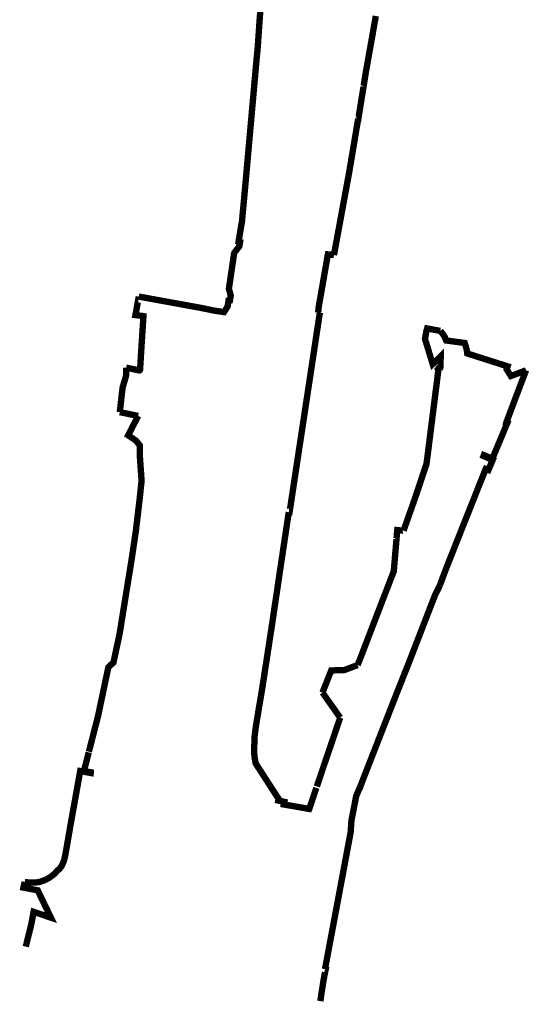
# Model space of a CAD drawing. Header units: metres. Extents: x 166223 to 168265, y 440780 to 445796.
# Tile 1 of 11: x 168010 to 168171, y 440780 to 441090. Entities that reach past the tile are written whole.
import ezdxf

# ---------------------------------------------------------------- set-up
doc = ezdxf.new("R2010")
doc.units = ezdxf.units.M
doc.header["$LTSCALE"] = 20
doc.layers.add('Beheergrens', color=10, linetype='Continuous')

msp = doc.modelspace()

# ---------------------------------------------------------------- linework, layer by layer
at = {"layer": 'Beheergrens', "const_width": 2}
for points in [[(168086.81, 441103.72), (168085.68, 441088.86), (168085.42, 441085.05), (168085.37, 441084.28), (168085.13, 441080.87), (168085, 441079.49), (168084.96, 441079.16), (168084.81, 441077.62), (168083.08, 441058.23), (168083.02, 441057.55), (168081.46, 441040.01), (168081.39, 441039.28), (168080.63, 441030.96), (168080.56, 441030.24), (168080.22, 441026.46), (168079.69, 441023.3), (168079.32, 441021.09)], [(168118.42, 441068.85), (168118.43, 441068.88), (168118.44, 441068.92), (168118.44, 441068.96), (168118.44, 441068.98), (168118.46, 441069.1), (168118.5, 441069.3), (168118.54, 441069.54), (168118.58, 441069.8), (168118.6, 441069.97), (168118.63, 441070.13), (168118.66, 441070.32), (168118.69, 441070.52), (168118.72, 441070.7), (168118.75, 441070.91), (168118.78, 441071.07), (168118.8, 441071.21), (168118.83, 441071.39), (168118.87, 441071.62), (168118.9, 441071.83), (168118.93, 441072.02), (168118.96, 441072.18), (168118.99, 441072.37), (168119.01, 441072.48), (168119.03, 441072.61), (168119.05, 441072.72), (168119.06, 441072.83), (168119.09, 441073.01), (168119.11, 441073.14), (168119.14, 441073.29), (168119.16, 441073.43), (168119.16, 441073.45), (168119.18, 441073.56), (168119.21, 441073.71), (168119.23, 441073.81), (168119.25, 441073.97), (168119.28, 441074.12), (168119.31, 441074.28), (168119.34, 441074.42), (168119.37, 441074.62), (168119.41, 441074.79), (168119.44, 441074.96), (168119.45, 441075.05), (168119.46, 441075.11), (168119.49, 441075.26), (168119.52, 441075.44), (168119.55, 441075.59), (168119.56, 441075.67), (168119.57, 441075.72), (168119.6, 441075.88), (168119.62, 441076.02), (168119.66, 441076.25), (168119.71, 441076.51), (168119.77, 441076.85), (168119.81, 441077.09), (168119.85, 441077.31), (168119.89, 441077.49), (168119.91, 441077.63), (168119.95, 441077.86), (168119.99, 441078.1), (168120.04, 441078.35), (168120.05, 441078.41), (168120.09, 441078.66), (168120.14, 441078.91), (168120.18, 441079.13), (168120.24, 441079.49), (168120.28, 441079.72), (168120.32, 441079.96), (168120.36, 441080.18), (168120.39, 441080.35), (168120.43, 441080.58), (168120.48, 441080.86), (168120.51, 441081.03), (168120.55, 441081.26), (168120.59, 441081.48), (168120.63, 441081.67), (168120.65, 441081.8), (168120.68, 441081.98), (168120.71, 441082.15), (168120.71, 441082.17), (168120.73, 441082.27), (168120.85, 441082.93), (168120.93, 441083.36), (168120.98, 441083.69), (168121.03, 441083.96), (168121.05, 441084.05), (168121.11, 441084.41), (168121.16, 441084.68), (168121.18, 441084.8), (168121.28, 441085.36), (168121.4, 441086.05), (168121.4, 441086.06), (168121.46, 441086.37), (168121.54, 441086.83), (168121.66, 441087.52), (168121.73, 441087.93), (168121.85, 441088.62), (168121.92, 441089.03), (168122.01, 441089.5), (168122.08, 441089.9), (168122.14, 441090.25), (168122.17, 441090.44), (168122.2, 441090.61), (168122.26, 441090.94)], [(168116.73, 441058.62), (168116.78, 441058.61), (168116.8, 441058.77), (168116.81, 441058.8), (168116.88, 441059.26), (168116.92, 441059.51), (168116.94, 441059.63), (168116.96, 441059.75), (168117.04, 441060.27), (168117.1, 441060.59), (168117.2, 441061.26), (168117.29, 441061.8), (168117.41, 441062.54), (168117.49, 441063.05), (168117.58, 441063.57), (168117.6, 441063.7), (168117.66, 441064.1), (168117.75, 441064.66), (168117.83, 441065.17), (168117.9, 441065.61), (168117.92, 441065.69), (168118, 441066.19), (168118.06, 441066.59), (168118.13, 441067.03), (168118.23, 441067.62), (168118.24, 441067.67), (168118.27, 441067.89), (168118.3, 441068.07), (168118.33, 441068.25), (168118.35, 441068.39), (168118.38, 441068.58), (168118.41, 441068.74), (168118.42, 441068.83), (168118.42, 441068.84), (168118.42, 441068.85), (168118.42, 441068.84), (168118.42, 441068.83), (168118.41, 441068.74), (168118.38, 441068.58), (168118.35, 441068.39), (168118.33, 441068.25), (168118.3, 441068.07), (168118.27, 441067.89), (168118.24, 441067.67), (168118.23, 441067.62), (168118.13, 441067.03), (168118.06, 441066.59), (168118, 441066.19), (168117.92, 441065.69), (168117.9, 441065.61), (168117.83, 441065.17), (168117.75, 441064.66), (168117.66, 441064.1), (168117.6, 441063.7), (168117.58, 441063.57), (168117.49, 441063.05), (168117.41, 441062.54), (168117.29, 441061.8), (168117.2, 441061.26), (168117.1, 441060.59), (168117.04, 441060.27), (168116.96, 441059.75), (168116.94, 441059.63), (168116.92, 441059.51), (168116.88, 441059.26), (168116.81, 441058.8), (168116.8, 441058.77), (168116.78, 441058.61), (168116.73, 441058.62)], [(168116.73, 441058.62), (168116.62, 441057.98), (168113.87, 441041.62), (168113.77, 441041.08), (168113.04, 441037.11), (168109.45, 441017.6), (168109.3, 441016.81), (168109.1, 441015.69)], [(168047.76, 441002.64), (168059.81, 441000.44), (168062.97, 440999.86), (168067.64, 440999.01), (168069.6, 440998.61), (168071.44, 440998.21), (168073.32, 440997.94), (168074.55, 440997.75), (168075.68, 440999.51), (168075.97, 441001.39), (168076.41, 441001.44), (168076.66, 441002.98), (168076.08, 441005.09), (168077.7, 441016.1), (168077.78, 441016.42), (168079.36, 441018.48), (168079.58, 441019.79), (168079.13, 441019.93), (168079.32, 441021.09)], [(168105.86, 441008.25), (168105.86, 441008.27), (168105.87, 441008.31), (168105.88, 441008.36), (168105.88, 441008.38), (168105.89, 441008.41), (168105.9, 441008.48), (168105.91, 441008.53), (168105.92, 441008.57), (168105.92, 441008.61), (168105.93, 441008.65), (168105.94, 441008.69), (168105.95, 441008.76), (168105.95, 441008.79), (168105.96, 441008.81), (168105.96, 441008.84), (168106.02, 441009.18), (168106.12, 441009.76), (168106.26, 441010.54), (168106.29, 441010.72), (168106.34, 441011.03), (168106.49, 441011.84), (168106.53, 441012.11), (168106.58, 441012.35), (168106.62, 441012.58), (168106.74, 441013.31), (168106.75, 441013.34), (168106.83, 441013.82), (168106.91, 441014.29), (168106.98, 441014.66), (168107.04, 441015.05), (168107.09, 441015.34), (168107.14, 441015.61), (168107.18, 441015.85), (168107.2, 441015.95), (168107.41, 441015.93), (168107.41, 441015.93)], [(168105.86, 441008.25), (168105.86, 441008.27), (168105.87, 441008.31), (168105.88, 441008.36), (168105.88, 441008.38), (168105.89, 441008.41), (168105.9, 441008.48), (168105.91, 441008.53), (168105.92, 441008.57), (168105.92, 441008.61), (168105.93, 441008.65), (168105.94, 441008.69), (168105.95, 441008.76), (168105.95, 441008.79), (168105.96, 441008.81), (168105.96, 441008.84), (168106.02, 441009.18), (168106.12, 441009.76), (168106.26, 441010.54), (168106.29, 441010.72), (168106.34, 441011.03), (168106.49, 441011.84), (168106.53, 441012.11), (168106.58, 441012.35), (168106.62, 441012.58), (168106.74, 441013.31), (168106.75, 441013.34), (168106.83, 441013.82), (168106.91, 441014.29), (168106.98, 441014.66), (168107.04, 441015.05), (168107.09, 441015.34), (168107.14, 441015.61), (168107.18, 441015.85), (168107.2, 441015.95), (168107.41, 441015.93), (168107.41, 441015.93)], [(168107.41, 441015.93), (168108.67, 441015.75), (168108.68, 441015.75), (168109.1, 441015.69)], [(168105.86, 441008.25), (168105.86, 441008.27), (168105.87, 441008.31), (168105.88, 441008.36), (168105.88, 441008.38), (168105.89, 441008.41), (168105.9, 441008.48), (168105.91, 441008.53), (168105.92, 441008.57), (168105.92, 441008.61), (168105.93, 441008.65), (168105.94, 441008.69), (168105.95, 441008.76), (168105.95, 441008.79), (168105.96, 441008.81), (168105.96, 441008.84), (168106.02, 441009.18), (168106.12, 441009.76), (168106.26, 441010.54), (168106.29, 441010.72), (168106.34, 441011.03), (168106.49, 441011.84), (168106.53, 441012.11), (168106.58, 441012.35), (168106.62, 441012.58), (168106.74, 441013.31), (168106.75, 441013.34), (168106.83, 441013.82)], [(168105.86, 441008.25), (168105.86, 441008.24), (168105.84, 441008.14), (168105.82, 441008), (168105.79, 441007.87), (168105.77, 441007.72), (168105.74, 441007.57), (168105.69, 441007.3), (168105.66, 441007.12), (168105.64, 441006.97), (168105.59, 441006.7), (168105.56, 441006.5), (168105.52, 441006.29), (168105.47, 441006), (168105.44, 441005.81), (168105.41, 441005.66), (168105.37, 441005.44), (168105.33, 441005.18), (168105.29, 441004.97), (168105.25, 441004.76), (168105.21, 441004.51), (168105.15, 441004.16), (168105.01, 441003.35), (168104.9, 441002.75), (168104.85, 441002.47), (168104.82, 441002.27), (168104.77, 441002), (168104.74, 441001.83), (168104.62, 441001.13), (168104.37, 440999.72), (168104.28, 440999.16), (168104.16, 440997.62), (168104.28, 440999.16), (168104.37, 440999.72), (168104.62, 441001.13), (168104.74, 441001.83), (168104.77, 441002), (168104.82, 441002.27), (168104.85, 441002.47), (168104.9, 441002.75), (168105.01, 441003.35), (168105.15, 441004.16), (168105.21, 441004.51), (168105.25, 441004.76), (168105.29, 441004.97), (168105.33, 441005.18), (168105.37, 441005.44), (168105.41, 441005.66), (168105.44, 441005.81), (168105.47, 441006), (168105.52, 441006.29), (168105.56, 441006.5), (168105.59, 441006.7), (168105.64, 441006.97), (168105.66, 441007.12), (168105.69, 441007.3), (168105.74, 441007.57), (168105.77, 441007.72), (168105.79, 441007.87), (168105.82, 441008), (168105.84, 441008.14), (168105.86, 441008.24), (168105.86, 441008.25)], [(168048.18, 440996.63), (168046.71, 440996.82), (168047.1, 440998.96), (168047.59, 441001.7), (168047.61, 441001.7)], [(168043.8, 440980.26), (168044.01, 440980.22), (168048, 440979.38), (168048.04, 440979.4), (168048.07, 440979.43), (168048.1, 440979.46), (168048.13, 440979.5), (168048.15, 440979.54), (168048.16, 440979.58), (168048.17, 440979.6), (168048.17, 440979.63), (168048.17, 440979.66), (168048.18, 440979.9), (168048.47, 440984.7), (168048.67, 440987.86), (168049.12, 440994.86), (168049.22, 440996.49), (168048.18, 440996.63)], [(168104.66, 440997.54), (168104.63, 440997.3), (168104.57, 440996.93), (168103.51, 440989.95), (168103.47, 440989.67), (168102.52, 440983.37), (168102.43, 440982.8), (168101.37, 440975.81), (168101.3, 440975.34), (168100.12, 440967.57), (168100.06, 440967.16), (168099.12, 440960.94), (168098.97, 440959.98), (168096.62, 440944.49), (168096.53, 440943.87), (168095.21, 440935.17), (168095.17, 440934.92), (168095.15, 440934.81), (168094.91, 440934.84)], [(168137.45, 440992.79), (168137.6, 440992.74), (168137.88, 440992.64), (168138.02, 440992.59), (168138.17, 440992.52), (168138.3, 440992.45), (168138.21, 440991.98), (168138.15, 440991.65), (168138.07, 440991.22), (168138, 440990.85), (168137.94, 440990.53), (168137.93, 440990.46), (168137.81, 440989.81), (168137.72, 440989.32), (168137.84, 440988.92), (168137.93, 440988.63), (168138.06, 440988.21), (168138.17, 440987.85), (168138.28, 440987.49), (168138.34, 440987.28), (168138.46, 440986.89), (168138.54, 440986.61), (168138.61, 440986.41), (168138.75, 440985.94), (168138.83, 440985.68), (168138.97, 440985.2), (168139.09, 440984.81), (168139.18, 440984.53), (168139.28, 440984.18), (168139.35, 440983.97), (168139.42, 440983.74), (168139.58, 440983.21), (168139.66, 440982.93), (168139.75, 440982.65), (168139.81, 440982.45), (168139.92, 440982.08), (168140.05, 440981.66), (168140.11, 440981.47), (168140.14, 440981.37), (168140.43, 440981.65), (168140.62, 440981.85), (168140.91, 440982.13), (168141.09, 440982.31), (168141.19, 440982.41), (168141.43, 440982.64), (168141.6, 440982.81), (168141.83, 440983.04), (168142.04, 440983.26), (168142.2, 440983.42), (168142.37, 440983.58), (168142.5, 440983.71), (168142.55, 440983.76), (168142.62, 440983.83), (168142.65, 440983.87), (168142.68, 440983.9), (168142.68, 440983.85), (168142.68, 440983.81), (168142.68, 440983.77), (168142.68, 440983.75), (168142.67, 440983.57), (168142.66, 440983.37), (168142.65, 440983.17), (168142.64, 440982.97), (168142.63, 440982.74), (168142.62, 440982.53), (168142.61, 440982.3), (168142.6, 440982.05), (168142.59, 440981.73), (168142.58, 440981.54), (168142.57, 440981.37), (168142.56, 440981.17), (168142.55, 440980.94), (168142.54, 440980.7), (168142.54, 440980.68), (168142.54, 440980.66), (168142.54, 440980.64), (168142.54, 440980.61), (168142.54, 440980.59), (168142.52, 440980.58), (168142.51, 440980.56), (168142.49, 440980.54), (168142.47, 440980.52), (168142.45, 440980.5), (168142.44, 440980.48), (168142.43, 440980.47), (168142.41, 440980.46), (168142.4, 440980.45), (168142.39, 440980.43), (168142.38, 440980.42), (168142.36, 440980.4), (168142.35, 440980.39), (168142.35, 440980.38), (168142.34, 440980.38), (168142.33, 440980.37), (168142.33, 440980.37), (168142.22, 440980.25), (168142.18, 440980.2), (168142.07, 440980.08), (168141.99, 440979.99), (168141.9, 440979.89)], [(168137.45, 440992.79), (168137.6, 440992.74), (168137.88, 440992.64), (168138.02, 440992.59), (168138.17, 440992.52), (168138.3, 440992.45), (168138.21, 440991.98), (168138.15, 440991.65), (168138.07, 440991.22), (168138, 440990.85), (168137.94, 440990.53), (168137.93, 440990.46), (168137.81, 440989.81), (168137.72, 440989.32), (168137.84, 440988.92), (168137.93, 440988.63), (168138.06, 440988.21), (168138.17, 440987.85), (168138.28, 440987.49), (168138.34, 440987.28), (168138.46, 440986.89), (168138.54, 440986.61), (168138.61, 440986.41), (168138.75, 440985.94), (168138.83, 440985.68), (168138.97, 440985.2), (168139.09, 440984.81), (168139.18, 440984.53), (168139.28, 440984.18), (168139.35, 440983.97), (168139.42, 440983.74), (168139.58, 440983.21), (168139.66, 440982.93), (168139.75, 440982.65), (168139.81, 440982.45), (168139.92, 440982.08), (168140.05, 440981.66), (168140.11, 440981.47), (168140.14, 440981.37), (168140.43, 440981.65), (168140.62, 440981.85), (168140.91, 440982.13), (168141.09, 440982.31), (168141.19, 440982.41), (168141.43, 440982.64), (168141.6, 440982.81), (168141.83, 440983.04), (168142.04, 440983.26), (168142.2, 440983.42), (168142.37, 440983.58), (168142.5, 440983.71), (168142.55, 440983.76), (168142.62, 440983.83), (168142.65, 440983.87), (168142.68, 440983.9), (168142.68, 440983.85), (168142.68, 440983.81), (168142.68, 440983.77), (168142.68, 440983.75), (168142.67, 440983.57), (168142.66, 440983.37), (168142.65, 440983.17), (168142.64, 440982.97), (168142.63, 440982.74), (168142.62, 440982.53), (168142.61, 440982.3), (168142.6, 440982.05), (168142.59, 440981.73), (168142.58, 440981.54), (168142.57, 440981.37), (168142.56, 440981.17), (168142.55, 440980.94), (168142.54, 440980.7), (168142.54, 440980.68), (168142.54, 440980.66), (168142.54, 440980.64), (168142.54, 440980.61), (168142.54, 440980.59), (168142.52, 440980.58), (168142.51, 440980.56), (168142.49, 440980.54), (168142.47, 440980.52), (168142.45, 440980.5), (168142.44, 440980.48), (168142.43, 440980.47), (168142.41, 440980.46), (168142.4, 440980.45), (168142.39, 440980.43), (168142.38, 440980.42), (168142.36, 440980.4), (168142.35, 440980.39), (168142.35, 440980.38), (168142.34, 440980.38), (168142.33, 440980.37), (168142.33, 440980.37), (168142.22, 440980.25), (168142.18, 440980.2), (168142.07, 440980.08), (168141.99, 440979.99), (168141.9, 440979.89)], [(168137.45, 440992.79), (168137.6, 440992.74), (168137.88, 440992.64), (168138.02, 440992.59), (168138.17, 440992.52), (168138.3, 440992.45), (168138.21, 440991.98), (168138.15, 440991.65), (168138.07, 440991.22), (168138, 440990.85), (168137.94, 440990.53), (168137.93, 440990.46), (168137.81, 440989.81), (168137.72, 440989.32), (168137.84, 440988.92), (168137.93, 440988.63), (168138.06, 440988.21), (168138.17, 440987.85), (168138.28, 440987.49), (168138.34, 440987.28), (168138.46, 440986.89), (168138.54, 440986.61), (168138.61, 440986.41), (168138.75, 440985.94), (168138.83, 440985.68), (168138.97, 440985.2), (168139.09, 440984.81), (168139.18, 440984.53), (168139.28, 440984.18), (168139.35, 440983.97), (168139.42, 440983.74), (168139.58, 440983.21), (168139.66, 440982.93), (168139.75, 440982.65), (168139.81, 440982.45), (168139.92, 440982.08), (168140.05, 440981.66), (168140.11, 440981.47), (168140.14, 440981.37), (168140.43, 440981.65), (168140.62, 440981.85), (168140.91, 440982.13), (168141.09, 440982.31), (168141.19, 440982.41), (168141.43, 440982.64), (168141.6, 440982.81), (168141.83, 440983.04), (168142.04, 440983.26), (168142.2, 440983.42), (168142.37, 440983.58), (168142.5, 440983.71), (168142.55, 440983.76), (168142.62, 440983.83), (168142.65, 440983.87), (168142.68, 440983.9), (168142.68, 440983.85), (168142.68, 440983.81), (168142.68, 440983.77), (168142.68, 440983.75), (168142.67, 440983.57), (168142.66, 440983.37), (168142.65, 440983.17), (168142.64, 440982.97), (168142.63, 440982.74), (168142.62, 440982.53), (168142.61, 440982.3), (168142.6, 440982.05), (168142.59, 440981.73), (168142.58, 440981.54), (168142.57, 440981.37), (168142.56, 440981.17), (168142.55, 440980.94), (168142.54, 440980.7), (168142.54, 440980.68), (168142.54, 440980.66), (168142.54, 440980.64), (168142.54, 440980.61), (168142.54, 440980.59), (168142.52, 440980.58), (168142.51, 440980.56), (168142.49, 440980.54), (168142.47, 440980.52), (168142.45, 440980.5), (168142.44, 440980.48), (168142.43, 440980.47), (168142.41, 440980.46), (168142.4, 440980.45), (168142.39, 440980.43), (168142.38, 440980.42), (168142.36, 440980.4), (168142.35, 440980.39), (168142.35, 440980.38), (168142.34, 440980.38), (168142.33, 440980.37), (168142.33, 440980.37), (168142.22, 440980.25), (168142.18, 440980.2), (168142.07, 440980.08), (168141.99, 440979.99), (168141.9, 440979.89)], [(168169.5, 440979.43), (168164.72, 440977.64), (168163.39, 440979.74), (168163.69, 440980.68), (168157.68, 440982.6), (168155.13, 440983.41), (168151.01, 440984.73), (168150.89, 440985.66), (168150.62, 440986.74), (168150.19, 440988.04), (168148.75, 440988.23), (168148.58, 440988.25), (168144.38, 440988.82), (168143.93, 440989.92), (168143.77, 440990.22), (168143.58, 440990.51), (168142.97, 440991.31), (168142.53, 440991.83)], [(168043.8, 440980.26), (168043.8, 440980.04), (168043.8, 440979.83), (168043.81, 440979.33), (168043.81, 440979.09), (168043.81, 440978.85), (168043.81, 440978.58), (168043.81, 440978.53), (168043.82, 440977.93), (168043.62, 440977.24), (168043.45, 440976.67), (168043.3, 440976.16), (168043.29, 440976.1), (168043.08, 440975.39), (168042.85, 440974.61), (168042.67, 440973.99), (168042.61, 440973.46), (168042.53, 440972.79), (168042.48, 440972.37), (168042.42, 440971.83), (168042.35, 440971.18), (168042.26, 440970.45), (168042.22, 440970.12), (168042.22, 440970.12), (168042.19, 440969.86), (168042.14, 440969.43), (168042.06, 440968.74), (168042, 440968.16), (168041.95, 440967.73), (168041.9, 440967.32), (168041.78, 440966.27)], [(168141.9, 440979.89), (168141.88, 440979.87), (168141.86, 440979.84), (168141.83, 440979.81), (168141.81, 440979.79), (168141.83, 440979.75), (168141.85, 440979.7), (168141.88, 440979.64), (168141.9, 440979.61), (168141.92, 440979.58), (168141.93, 440979.56), (168141.93, 440979.55), (168141.93, 440979.52), (168141.92, 440979.47), (168141.91, 440979.43), (168141.91, 440979.41), (168141.91, 440979.38), (168141.9, 440979.35), (168141.9, 440979.3), (168141.89, 440979.21), (168141.88, 440979.16), (168141.88, 440979.13), (168141.87, 440979.1), (168141.87, 440979.05), (168141.86, 440979.03), (168141.86, 440979), (168141.86, 440978.97), (168141.85, 440978.95), (168141.85, 440978.93), (168141.85, 440978.89), (168141.84, 440978.85), (168141.83, 440978.8), (168141.83, 440978.74), (168141.82, 440978.71), (168141.82, 440978.68), (168141.82, 440978.65), (168141.81, 440978.62), (168141.81, 440978.61), (168141.81, 440978.57), (168141.8, 440978.53), (168141.8, 440978.49), (168141.79, 440978.46), (168141.79, 440978.43), (168141.78, 440978.38), (168141.78, 440978.34), (168141.77, 440978.29), (168141.77, 440978.26), (168141.77, 440978.25), (168141.76, 440978.2), (168141.75, 440978.16), (168141.75, 440978.12), (168141.74, 440978.08), (168141.74, 440978.07), (168141.74, 440978.03), (168141.73, 440978), (168141.73, 440977.96), (168141.73, 440977.93), (168141.72, 440977.9), (168141.71, 440977.85), (168141.71, 440977.82), (168141.71, 440977.78), (168141.7, 440977.74), (168141.7, 440977.71), (168141.7, 440977.7), (168141.69, 440977.67), (168141.69, 440977.62), (168141.68, 440977.58), (168141.68, 440977.56), (168141.68, 440977.53), (168141.56, 440976.65), (168141.52, 440976.33), (168141.49, 440976.06), (168141.45, 440975.74), (168141.38, 440975.17), (168141.33, 440974.8), (168141.3, 440974.52), (168141.25, 440974.15), (168141.22, 440973.9), (168141.21, 440973.84), (168141.12, 440973.11), (168141.07, 440972.76), (168141.03, 440972.42), (168141, 440972.17), (168140.98, 440972.01), (168140.8, 440970.58), (168140.74, 440970.1), (168140.74, 440970.07), (168140.71, 440969.83), (168140.65, 440969.39), (168140.61, 440969.11), (168140.55, 440968.64), (168140.53, 440968.41), (168140.51, 440968.28), (168140.47, 440967.94), (168140.43, 440967.64), (168140.39, 440967.33), (168140.35, 440966.99), (168140.31, 440966.68), (168140.27, 440966.34), (168140.24, 440966.16), (168140.19, 440965.76), (168140.15, 440965.45), (168140.11, 440965.11), (168140.07, 440964.78), (168140.03, 440964.48), (168139.99, 440964.18), (168139.92, 440963.57), (168139.89, 440963.35), (168139.84, 440962.96), (168139.79, 440962.57), (168139.74, 440962.16), (168139.71, 440961.94), (168139.67, 440961.63), (168139.64, 440961.4), (168139.6, 440961.06), (168139.59, 440961.02), (168139.56, 440960.77), (168139.53, 440960.52), (168139.5, 440960.26), (168139.48, 440960.09), (168139.37, 440959.27), (168139.33, 440958.91), (168139.29, 440958.63), (168139.24, 440958.2), (168139.2, 440957.89), (168139.15, 440957.5), (168139.1, 440957.07), (168139.06, 440956.77), (168139.02, 440956.45), (168138.98, 440956.12), (168138.94, 440955.83), (168138.92, 440955.7), (168138.88, 440955.36), (168138.83, 440954.93), (168138.78, 440954.53), (168138.73, 440954.14), (168138.7, 440953.9), (168138.65, 440953.51), (168138.62, 440953.27), (168138.58, 440952.96), (168138.54, 440952.65), (168138.51, 440952.4), (168138.47, 440952.1), (168138.43, 440951.74), (168138.4, 440951.57), (168138.35, 440951.16), (168138.31, 440950.82), (168138.28, 440950.57), (168138.24, 440950.29), (168138.21, 440950.03), (168138.1, 440949.7), (168138.02, 440949.46), (168137.92, 440949.17), (168137.84, 440948.91), (168137.73, 440948.59), (168137.7, 440948.5), (168137.56, 440948.08), (168137.46, 440947.78), (168137.34, 440947.41), (168137.23, 440947.09), (168137.12, 440946.75), (168137.01, 440946.44), (168136.73, 440945.6), (168136.64, 440945.31), (168136.54, 440945.03), (168136.39, 440944.59), (168136.3, 440944.3), (168136.16, 440943.89), (168136.07, 440943.6), (168135.94, 440943.24), (168135.83, 440942.9), (168135.69, 440942.46), (168135.61, 440942.23), (168135.45, 440941.77), (168135.33, 440941.41), (168135.21, 440941.04), (168135.14, 440940.82), (168135.01, 440940.42), (168134.93, 440940.18), (168134.84, 440939.94), (168134.72, 440939.56), (168134.62, 440939.28), (168134.56, 440939.1), (168134.52, 440938.97), (168134.42, 440938.69), (168134.29, 440938.34), (168134.18, 440938.03), (168134.11, 440937.82), (168133.97, 440937.42), (168133.87, 440937.14), (168133.75, 440936.79), (168133.63, 440936.45), (168133.52, 440936.16), (168133.4, 440935.81), (168133.34, 440935.65), (168133.28, 440935.47), (168133.14, 440935.07), (168133.04, 440934.81), (168132.91, 440934.43), (168132.75, 440933.99), (168132.61, 440933.58), (168132.53, 440933.35), (168132.43, 440933.07), (168132.29, 440932.69), (168132.18, 440932.37), (168132.06, 440932.03), (168131.95, 440931.72), (168131.87, 440931.5), (168131.8, 440931.29), (168131.63, 440930.81), (168131.53, 440930.54), (168131.41, 440930.19), (168131.29, 440929.86), (168131.16, 440929.5), (168131.07, 440929.23), (168130.98, 440928.97)], [(168141.9, 440979.89), (168141.88, 440979.87), (168141.86, 440979.84), (168141.83, 440979.81), (168141.81, 440979.79), (168141.83, 440979.75), (168141.85, 440979.7), (168141.88, 440979.64), (168141.9, 440979.61), (168141.92, 440979.58), (168141.93, 440979.56), (168141.93, 440979.55), (168141.93, 440979.52), (168141.92, 440979.47), (168141.91, 440979.43), (168141.91, 440979.41), (168141.91, 440979.38), (168141.9, 440979.35), (168141.9, 440979.3), (168141.89, 440979.21), (168141.88, 440979.16), (168141.88, 440979.13), (168141.87, 440979.1), (168141.87, 440979.05), (168141.86, 440979.03), (168141.86, 440979), (168141.86, 440978.97), (168141.85, 440978.95), (168141.85, 440978.93), (168141.85, 440978.89), (168141.84, 440978.85), (168141.83, 440978.8), (168141.83, 440978.74), (168141.82, 440978.71), (168141.82, 440978.68), (168141.82, 440978.65), (168141.81, 440978.62), (168141.81, 440978.61), (168141.81, 440978.57), (168141.8, 440978.53), (168141.8, 440978.49), (168141.79, 440978.46), (168141.79, 440978.43), (168141.78, 440978.38), (168141.78, 440978.34), (168141.77, 440978.29), (168141.77, 440978.26), (168141.77, 440978.25), (168141.76, 440978.2), (168141.75, 440978.16), (168141.75, 440978.12), (168141.74, 440978.08), (168141.74, 440978.07), (168141.74, 440978.03), (168141.73, 440978), (168141.73, 440977.96), (168141.73, 440977.93), (168141.72, 440977.9), (168141.71, 440977.85), (168141.71, 440977.82), (168141.71, 440977.78), (168141.7, 440977.74), (168141.7, 440977.71), (168141.7, 440977.7), (168141.69, 440977.67), (168141.69, 440977.62), (168141.68, 440977.58), (168141.68, 440977.56), (168141.68, 440977.53), (168141.56, 440976.65), (168141.52, 440976.33), (168141.49, 440976.06), (168141.45, 440975.74), (168141.38, 440975.17), (168141.33, 440974.8), (168141.3, 440974.52), (168141.25, 440974.15), (168141.22, 440973.9), (168141.21, 440973.84), (168141.12, 440973.11), (168141.07, 440972.76), (168141.03, 440972.42), (168141, 440972.17), (168140.98, 440972.01), (168140.8, 440970.58), (168140.74, 440970.1), (168140.74, 440970.07), (168140.71, 440969.83), (168140.65, 440969.39), (168140.61, 440969.11), (168140.55, 440968.64), (168140.53, 440968.41), (168140.51, 440968.28), (168140.47, 440967.94), (168140.43, 440967.64), (168140.39, 440967.33), (168140.35, 440966.99), (168140.31, 440966.68), (168140.27, 440966.34), (168140.24, 440966.16), (168140.19, 440965.76), (168140.15, 440965.45), (168140.11, 440965.11), (168140.07, 440964.78), (168140.03, 440964.48), (168139.99, 440964.18), (168139.92, 440963.57), (168139.89, 440963.35), (168139.84, 440962.96), (168139.79, 440962.57), (168139.74, 440962.16), (168139.71, 440961.94), (168139.67, 440961.63), (168139.64, 440961.4), (168139.6, 440961.06), (168139.59, 440961.02), (168139.56, 440960.77), (168139.53, 440960.52), (168139.5, 440960.26), (168139.48, 440960.09), (168139.37, 440959.27), (168139.33, 440958.91), (168139.29, 440958.63), (168139.24, 440958.2), (168139.2, 440957.89), (168139.15, 440957.5), (168139.1, 440957.07), (168139.06, 440956.77), (168139.02, 440956.45), (168138.98, 440956.12), (168138.94, 440955.83), (168138.92, 440955.7), (168138.88, 440955.36), (168138.83, 440954.93), (168138.78, 440954.53), (168138.73, 440954.14), (168138.7, 440953.9), (168138.65, 440953.51), (168138.62, 440953.27), (168138.58, 440952.96), (168138.54, 440952.65), (168138.51, 440952.4), (168138.47, 440952.1), (168138.43, 440951.74), (168138.4, 440951.57), (168138.35, 440951.16), (168138.31, 440950.82), (168138.28, 440950.57), (168138.24, 440950.29), (168138.21, 440950.03), (168138.1, 440949.7), (168138.02, 440949.46), (168137.92, 440949.17), (168137.84, 440948.91), (168137.73, 440948.59), (168137.7, 440948.5), (168137.56, 440948.08), (168137.46, 440947.78), (168137.34, 440947.41), (168137.23, 440947.09), (168137.12, 440946.75), (168137.01, 440946.44), (168136.73, 440945.6), (168136.64, 440945.31), (168136.54, 440945.03), (168136.39, 440944.59), (168136.3, 440944.3), (168136.16, 440943.89), (168136.07, 440943.6), (168135.94, 440943.24), (168135.83, 440942.9), (168135.69, 440942.46), (168135.61, 440942.23), (168135.45, 440941.77), (168135.33, 440941.41), (168135.21, 440941.04), (168135.14, 440940.82), (168135.01, 440940.42), (168134.93, 440940.18), (168134.84, 440939.94), (168134.72, 440939.56), (168134.62, 440939.28), (168134.56, 440939.1), (168134.52, 440938.97), (168134.42, 440938.69), (168134.29, 440938.34), (168134.18, 440938.03), (168134.11, 440937.82), (168133.97, 440937.42), (168133.87, 440937.14), (168133.75, 440936.79), (168133.63, 440936.45), (168133.52, 440936.16), (168133.4, 440935.81), (168133.34, 440935.65), (168133.28, 440935.47), (168133.14, 440935.07), (168133.04, 440934.81), (168132.91, 440934.43), (168132.75, 440933.99), (168132.61, 440933.58), (168132.53, 440933.35), (168132.43, 440933.07), (168132.29, 440932.69), (168132.18, 440932.37), (168132.06, 440932.03), (168131.95, 440931.72), (168131.87, 440931.5), (168131.8, 440931.29), (168131.63, 440930.81), (168131.53, 440930.54), (168131.41, 440930.19), (168131.29, 440929.86), (168131.16, 440929.5), (168131.07, 440929.23), (168130.98, 440928.97)], [(168141.9, 440979.89), (168141.88, 440979.87), (168141.86, 440979.84), (168141.83, 440979.81), (168141.81, 440979.79), (168141.83, 440979.75), (168141.85, 440979.7), (168141.88, 440979.64), (168141.9, 440979.61), (168141.92, 440979.58), (168141.93, 440979.56), (168141.93, 440979.55), (168141.93, 440979.52), (168141.92, 440979.47), (168141.91, 440979.43), (168141.91, 440979.41), (168141.91, 440979.38), (168141.9, 440979.35), (168141.9, 440979.3), (168141.89, 440979.21), (168141.88, 440979.16), (168141.88, 440979.13), (168141.87, 440979.1), (168141.87, 440979.05), (168141.86, 440979.03), (168141.86, 440979), (168141.86, 440978.97), (168141.85, 440978.95), (168141.85, 440978.93), (168141.85, 440978.89), (168141.84, 440978.85), (168141.83, 440978.8), (168141.83, 440978.74), (168141.82, 440978.71), (168141.82, 440978.68), (168141.82, 440978.65), (168141.81, 440978.62), (168141.81, 440978.61), (168141.81, 440978.57), (168141.8, 440978.53), (168141.8, 440978.49), (168141.79, 440978.46), (168141.79, 440978.43), (168141.78, 440978.38), (168141.78, 440978.34), (168141.77, 440978.29), (168141.77, 440978.26), (168141.77, 440978.25), (168141.76, 440978.2), (168141.75, 440978.16), (168141.75, 440978.12), (168141.74, 440978.08), (168141.74, 440978.07), (168141.74, 440978.03), (168141.73, 440978), (168141.73, 440977.96), (168141.73, 440977.93), (168141.72, 440977.9), (168141.71, 440977.85), (168141.71, 440977.82), (168141.71, 440977.78), (168141.7, 440977.74), (168141.7, 440977.71), (168141.7, 440977.7), (168141.69, 440977.67), (168141.69, 440977.62), (168141.68, 440977.58), (168141.68, 440977.56), (168141.68, 440977.53), (168141.56, 440976.65), (168141.52, 440976.33), (168141.49, 440976.06), (168141.45, 440975.74), (168141.38, 440975.17), (168141.33, 440974.8), (168141.3, 440974.52), (168141.25, 440974.15), (168141.22, 440973.9), (168141.21, 440973.84), (168141.12, 440973.11), (168141.07, 440972.76), (168141.03, 440972.42), (168141, 440972.17), (168140.98, 440972.01), (168140.8, 440970.58), (168140.74, 440970.1), (168140.74, 440970.07), (168140.71, 440969.83), (168140.65, 440969.39), (168140.61, 440969.11), (168140.55, 440968.64), (168140.53, 440968.41), (168140.51, 440968.28), (168140.47, 440967.94), (168140.43, 440967.64), (168140.39, 440967.33), (168140.35, 440966.99), (168140.31, 440966.68), (168140.27, 440966.34), (168140.24, 440966.16), (168140.19, 440965.76), (168140.15, 440965.45), (168140.11, 440965.11), (168140.07, 440964.78), (168140.03, 440964.48), (168139.99, 440964.18), (168139.92, 440963.57), (168139.89, 440963.35), (168139.84, 440962.96), (168139.79, 440962.57), (168139.74, 440962.16), (168139.71, 440961.94), (168139.67, 440961.63), (168139.64, 440961.4), (168139.6, 440961.06)], [(168142.43, 440911.82), (168143.21, 440913.98), (168143.3, 440914.24), (168144.68, 440917.84), (168150.55, 440932.68), (168151.18, 440934.26), (168151.6, 440935.31), (168154.7, 440943.09), (168156.73, 440948.2), (168156.8, 440948.36), (168157.55, 440948.06), (168157.6, 440948.04), (168157.66, 440948.02), (168158.94, 440951.09), (168159.01, 440951.25), (168158.91, 440951.29), (168156.12, 440952.45), (168156.23, 440952.73), (168158.9, 440951.63), (168163.6, 440962.89), (168163.29, 440963), (168163.42, 440963.37), (168165.05, 440967.69), (168165.53, 440968.99), (168167.51, 440974.24), (168167.66, 440974.63), (168169.5, 440979.43)], [(168044.8, 440915.53), (168045.45, 440919.53), (168046.82, 440928.76), (168048.01, 440938.74), (168048.64, 440944.64), (168048.04, 440953.2), (168048.12, 440955.74), (168046.82, 440957.36), (168044.42, 440958.98), (168046.1, 440962.25), (168047.05, 440964.06), (168047.57, 440965.07)], [(168094.91, 440934.84), (168094.89, 440934.69), (168094.71, 440933.49), (168094.61, 440932.82), (168094.44, 440931.7), (168094.35, 440931.1), (168094.29, 440930.65), (168094.16, 440929.8), (168094.06, 440929.14), (168093.98, 440928.62), (168093.86, 440927.82), (168093.79, 440927.3), (168093.63, 440926.27), (168093.54, 440925.66), (168093.44, 440924.99), (168093.37, 440924.51), (168093.24, 440923.66), (168093.18, 440923.26), (168093.07, 440922.52), (168092.98, 440921.92), (168092.89, 440921.3), (168092.75, 440920.36), (168092.59, 440919.3), (168092.51, 440918.76), (168092.43, 440918.26), (168092.34, 440917.65), (168092.26, 440917.11), (168092.14, 440916.29), (168092.02, 440915.48), (168091.93, 440914.9), (168091.87, 440914.44), (168091.77, 440913.82), (168091.65, 440913.01), (168091.59, 440912.55), (168091.49, 440911.87), (168091.39, 440911.24), (168091.3, 440910.59), (168091.19, 440909.85), (168091.11, 440909.33), (168090.98, 440908.44), (168090.86, 440907.65), (168090.73, 440906.8), (168090.59, 440905.85), (168090.48, 440905.09), (168090.39, 440904.46), (168090.33, 440904.07), (168090.22, 440903.34), (168090.04, 440902.15), (168089.82, 440900.61), (168089.7, 440899.82), (168089.63, 440899.37), (168089.49, 440898.4), (168089.29, 440897.09), (168089.22, 440896.68), (168089.17, 440896.34), (168089.13, 440896.05), (168089.07, 440895.67), (168088.99, 440895.16), (168088.94, 440894.81), (168088.88, 440894.47), (168088.83, 440894.13), (168088.76, 440893.67), (168088.7, 440893.29), (168088.65, 440892.92), (168088.61, 440892.65), (168088.54, 440892.22), (168088.48, 440891.81), (168088.39, 440891.26), (168088.33, 440890.87), (168088.27, 440890.49), (168088.21, 440890.11), (168088.16, 440889.72), (168088.09, 440889.29), (168088.05, 440889.01), (168088, 440888.69), (168087.94, 440888.32), (168087.89, 440887.97), (168087.83, 440887.59), (168087.78, 440887.26), (168087.73, 440886.94), (168087.68, 440886.62), (168087.63, 440886.28), (168087.57, 440885.9), (168087.51, 440885.55), (168087.45, 440885.14), (168087.4, 440884.8), (168087.34, 440884.43), (168087.29, 440884.11), (168087.24, 440883.75), (168087.2, 440883.52), (168087.15, 440883.15), (168087.02, 440882.32), (168086.97, 440881.99), (168086.92, 440881.7), (168086.87, 440881.33), (168086.78, 440880.8), (168086.74, 440880.51), (168086.7, 440880.25), (168086.64, 440879.89), (168086.59, 440879.58), (168086.54, 440879.28), (168086.48, 440878.93), (168086.43, 440878.59), (168086.37, 440878.23), (168086.3, 440877.8), (168086.22, 440877.34), (168086.17, 440877.03), (168086.1, 440876.65), (168086.02, 440876.15), (168085.95, 440875.73), (168085.88, 440875.3), (168085.82, 440874.97), (168085.74, 440874.47), (168085.71, 440874.3), (168085.63, 440873.83), (168085.56, 440873.41), (168085.45, 440872.7), (168085.39, 440872.38), (168085.31, 440871.91), (168085.25, 440871.51), (168085.14, 440870.88), (168085.1, 440870.6), (168085.03, 440870.18), (168084.96, 440869.82), (168084.91, 440869.52), (168084.88, 440869.32), (168084.83, 440869.04), (168084.78, 440868.72), (168084.74, 440868.44), (168084.67, 440868.02), (168084.62, 440867.78), (168084.58, 440867.42), (168084.52, 440867.04), (168084.49, 440866.84), (168084.46, 440866.59), (168084.41, 440866.25), (168084.38, 440865.98), (168084.34, 440865.74), (168084.31, 440865.53), (168084.28, 440865.25), (168084.25, 440864.98), (168084.23, 440864.8), (168084.2, 440864.55), (168084.18, 440864.31), (168084.16, 440863.97), (168084.14, 440863.61), (168084.12, 440863.01), (168084.11, 440862.81), (168084.1, 440862.56), (168084.1, 440862.28), (168084.09, 440862.01), (168084.08, 440861.72), (168084.07, 440861.43), (168084.06, 440861.11), (168084.05, 440860.8), (168084.05, 440860.56), (168084.04, 440860.35), (168084.04, 440860.09), (168084.04, 440859.81), (168084.04, 440859.54), (168084.04, 440859.28), (168084.05, 440859.13), (168084.05, 440858.98), (168084.06, 440858.79), (168084.08, 440858.46), (168084.1, 440858.2), (168084.13, 440857.97), (168084.15, 440857.76), (168084.18, 440857.53), (168084.22, 440857.29), (168084.27, 440856.99), (168084.32, 440856.7), (168084.32, 440856.7), (168084.32, 440856.7), (168084.27, 440856.99), (168084.22, 440857.29), (168084.18, 440857.53), (168084.15, 440857.76), (168084.13, 440857.97), (168084.1, 440858.2), (168084.08, 440858.46), (168084.06, 440858.79), (168084.05, 440858.98), (168084.05, 440859.13), (168084.04, 440859.28), (168084.04, 440859.54), (168084.04, 440859.81), (168084.04, 440860.09), (168084.04, 440860.35), (168084.05, 440860.56), (168084.05, 440860.8), (168084.06, 440861.11), (168084.07, 440861.43), (168084.08, 440861.72), (168084.09, 440862.01), (168084.1, 440862.28), (168084.1, 440862.56), (168084.11, 440862.81), (168084.12, 440863.01), (168084.14, 440863.61), (168084.16, 440863.97), (168084.18, 440864.31), (168084.2, 440864.55), (168084.23, 440864.8), (168084.25, 440864.98), (168084.28, 440865.25), (168084.31, 440865.53), (168084.34, 440865.74), (168084.38, 440865.98), (168084.41, 440866.25), (168084.46, 440866.59), (168084.49, 440866.84), (168084.52, 440867.04), (168084.58, 440867.42), (168084.62, 440867.78), (168084.67, 440868.02), (168084.74, 440868.44), (168084.78, 440868.72), (168084.83, 440869.04), (168084.88, 440869.32), (168084.91, 440869.52), (168084.96, 440869.82), (168085.03, 440870.18), (168085.1, 440870.6), (168085.14, 440870.88), (168085.25, 440871.51), (168085.31, 440871.91), (168085.39, 440872.38), (168085.45, 440872.7), (168085.56, 440873.41), (168085.63, 440873.83), (168085.71, 440874.3), (168085.74, 440874.47), (168085.82, 440874.97), (168085.88, 440875.3), (168085.95, 440875.73), (168086.02, 440876.15), (168086.1, 440876.65), (168086.17, 440877.03), (168086.22, 440877.34), (168086.3, 440877.8), (168086.37, 440878.23), (168086.43, 440878.59), (168086.48, 440878.93), (168086.54, 440879.28), (168086.59, 440879.58), (168086.64, 440879.89), (168086.7, 440880.25), (168086.74, 440880.51), (168086.78, 440880.8), (168086.87, 440881.33), (168086.92, 440881.7), (168086.97, 440881.99), (168087.02, 440882.32), (168087.15, 440883.15), (168087.2, 440883.52), (168087.24, 440883.75), (168087.29, 440884.11), (168087.34, 440884.43), (168087.4, 440884.8), (168087.45, 440885.14), (168087.51, 440885.55), (168087.57, 440885.9), (168087.63, 440886.28), (168087.68, 440886.62), (168087.73, 440886.94), (168087.78, 440887.26), (168087.83, 440887.59), (168087.89, 440887.97), (168087.94, 440888.32), (168088, 440888.69), (168088.05, 440889.01), (168088.09, 440889.29), (168088.16, 440889.72), (168088.21, 440890.11), (168088.27, 440890.49), (168088.33, 440890.87), (168088.39, 440891.26), (168088.48, 440891.81), (168088.54, 440892.22), (168088.61, 440892.65), (168088.65, 440892.92), (168088.7, 440893.29), (168088.76, 440893.67), (168088.83, 440894.13), (168088.88, 440894.47), (168088.94, 440894.81), (168088.99, 440895.16), (168089.07, 440895.67), (168089.13, 440896.05), (168089.17, 440896.34), (168089.22, 440896.68), (168089.29, 440897.09), (168089.49, 440898.4), (168089.63, 440899.37), (168089.7, 440899.82), (168089.82, 440900.61), (168090.04, 440902.15), (168090.22, 440903.34), (168090.33, 440904.07), (168090.39, 440904.46), (168090.48, 440905.09), (168090.59, 440905.85), (168090.73, 440906.8), (168090.86, 440907.65), (168090.98, 440908.44), (168091.11, 440909.33), (168091.19, 440909.85), (168091.3, 440910.59), (168091.39, 440911.24), (168091.49, 440911.87), (168091.59, 440912.55), (168091.65, 440913.01), (168091.77, 440913.82), (168091.87, 440914.44), (168091.93, 440914.9), (168092.02, 440915.48), (168092.14, 440916.29), (168092.26, 440917.11), (168092.34, 440917.65), (168092.43, 440918.26), (168092.51, 440918.76), (168092.59, 440919.3), (168092.75, 440920.36), (168092.89, 440921.3), (168092.98, 440921.92), (168093.07, 440922.52), (168093.18, 440923.26), (168093.24, 440923.66), (168093.37, 440924.51), (168093.44, 440924.99), (168093.54, 440925.66), (168093.63, 440926.27), (168093.79, 440927.3), (168093.86, 440927.82), (168093.98, 440928.62), (168094.06, 440929.14), (168094.16, 440929.8), (168094.29, 440930.65), (168094.35, 440931.1), (168094.44, 440931.7), (168094.61, 440932.82), (168094.71, 440933.49), (168094.89, 440934.69), (168094.91, 440934.84)], [(168130.98, 440928.97), (168130.41, 440929.02), (168129.66, 440929.08), (168129.01, 440929.14), (168128.99, 440928.88), (168128.98, 440928.85), (168128.95, 440928.51), (168128.91, 440928.03), (168128.88, 440927.69), (168128.85, 440927.33), (168128.79, 440926.61), (168128.77, 440926.3), (168128.76, 440926.28), (168128.77, 440926.3), (168128.79, 440926.61), (168128.85, 440927.33), (168128.88, 440927.69), (168128.91, 440928.03), (168128.95, 440928.51), (168128.98, 440928.85), (168128.99, 440928.88), (168129.01, 440929.14), (168129.66, 440929.08), (168130.41, 440929.02), (168130.98, 440928.97)], [(168116.91, 440887.59), (168117.18, 440888.25), (168118.25, 440891.04), (168125.41, 440909.71), (168126.94, 440913.68), (168127.33, 440914.67), (168127.9, 440916.16), (168127.95, 440916.69), (168128.17, 440919.26), (168128.22, 440919.88), (168128.76, 440926.28)], [(168032.08, 440859.41), (168033.61, 440865.38), (168034.98, 440870.72), (168038.18, 440885.92), (168039.81, 440887.52), (168041.74, 440896.55), (168043.06, 440904.75), (168043.73, 440908.91), (168044.8, 440915.53)], [(168132.29, 440886.47), (168132.32, 440886.55), (168135.31, 440894.29), (168135.71, 440895.32), (168140.84, 440908.59), (168142.43, 440911.82)], [(168108.86, 440885), (168108.25, 440884.99), (168105.5, 440878)], [(168108.86, 440885), (168112.35, 440885.09), (168116.54, 440886.67)], [(168128.35, 440876.55), (168132.25, 440886.39), (168132.32, 440886.55)], [(168125.38, 440868.95), (168127.66, 440874.78), (168128.29, 440876.4), (168128.35, 440876.55)], [(168103.73, 440848.48), (168105.64, 440854.14), (168105.75, 440854.48), (168106.22, 440855.86), (168108.79, 440863.43), (168109.02, 440864.1), (168110.84, 440869.47)], [(168114.2, 440833.24), (168114.35, 440834.01), (168114.6, 440837.72), (168115.28, 440841.21), (168115.95, 440844.7), (168116.09, 440845.41), (168117.41, 440848.54), (168117.45, 440848.53), (168117.91, 440849.82), (168125.38, 440868.95)], [(168017.02, 440818.57), (168017.71, 440818.8), (168017.88, 440818.86), (168018.11, 440818.95), (168018.67, 440819.22), (168018.8, 440819.29), (168018.93, 440819.36), (168019.22, 440819.51), (168019.75, 440819.83), (168019.82, 440819.88), (168019.83, 440819.89), (168019.94, 440819.96), (168020.27, 440820.18), (168020.76, 440820.57), (168020.8, 440820.6), (168020.84, 440820.63), (168020.89, 440820.68), (168021.24, 440820.97), (168021.32, 440821.05), (168021.68, 440821.41), (168021.7, 440821.42), (168021.71, 440821.44), (168021.98, 440821.76), (168022.28, 440822.06), (168022.37, 440822.14), (168022.41, 440822.18), (168022.46, 440822.21), (168022.55, 440822.29), (168022.72, 440822.44), (168022.91, 440822.64), (168022.96, 440822.69), (168023.17, 440822.95), (168023.58, 440823.59), (168023.71, 440823.87), (168024.14, 440824.86), (168024.29, 440825.3), (168024.49, 440826.09), (168024.73, 440827.25), (168026.35, 440836.61), (168028.11, 440846.42), (168029.27, 440852.91), (168029.34, 440853.32), (168032.64, 440852.72), (168032.65, 440852.94), (168030.53, 440853.32), (168030.55, 440853.44), (168032.03, 440859.21)], [(168084.31, 440856.72), (168084.34, 440856.57), (168084.38, 440856.36), (168084.53, 440855.66), (168085.59, 440854.02), (168085.79, 440853.72), (168088.24, 440849.92), (168088.54, 440849.45), (168090.22, 440846.85), (168090.49, 440846.44), (168090.72, 440846.08), (168091.26, 440845.24), (168091.72, 440844.54), (168091.61, 440844.03), (168093.51, 440843.62), (168093.47, 440843.43), (168093.36, 440842.92), (168093.34, 440842.8), (168093.53, 440842.77), (168093.96, 440842.69), (168098.92, 440841.82), (168100.51, 440841.54), (168101.09, 440841.44), (168101.34, 440841.4), (168101.36, 440841.44), (168101.44, 440841.7), (168103.57, 440848.02)], [(168106.29, 440790.98), (168111.68, 440819.74), (168113.33, 440828.58), (168114.2, 440833.24)], [(168011.91, 440818.41), (168011.85, 440818.17), (168011.64, 440817.25), (168011.55, 440816.9), (168011.5, 440816.64), (168015.58, 440815.86), (168015.99, 440815.78), (168016.52, 440814.68)], [(168017.02, 440818.57), (168016.76, 440818.48), (168016.74, 440818.47), (168016.33, 440818.36), (168015.91, 440818.32), (168015.67, 440818.29), (168015.6, 440818.28), (168015.23, 440818.26), (168014.87, 440818.24), (168014.85, 440818.24), (168014.72, 440818.24), (168014.61, 440818.24), (168014.12, 440818.23), (168013.46, 440818.25), (168013.26, 440818.27), (168013.01, 440818.28), (168012.64, 440818.32), (168012.57, 440818.33), (168011.91, 440818.41)], [(168015.91, 440818.32), (168015.67, 440818.29), (168015.6, 440818.28), (168015.23, 440818.26), (168014.87, 440818.24), (168014.85, 440818.24), (168014.72, 440818.24), (168014.61, 440818.24), (168014.12, 440818.23), (168013.46, 440818.25), (168013.26, 440818.27), (168013.01, 440818.28), (168012.64, 440818.32), (168012.57, 440818.33), (168011.91, 440818.41)], [(168016.52, 440814.68), (168016.52, 440814.68), (168020.13, 440807.19), (168019.11, 440807.53), (168014.7, 440809.02), (168014.05, 440805.45), (168013.14, 440801.74), (168012.23, 440798.06)], [(168106.29, 440790.98), (168106.51, 440790.92), (168106.15, 440789.17), (168105.89, 440787.73), (168105.32, 440784.28), (168104.83, 440780.91)]]:
    msp.add_lwpolyline(points, dxfattribs=at)
at = {"layer": 'Beheergrens', "const_width": 2, "flags": 128}
for points in [[(168047.61, 441001.7), (168047.76, 441002.64)], [(168137.45, 440992.79), (168142.53, 440991.83)], [(168041.78, 440966.27), (168047.57, 440965.07)], [(168116.54, 440886.67), (168116.91, 440887.59)], [(168111.06, 440870.13), (168105.5, 440878)], [(168110.84, 440869.47), (168111.06, 440870.13)]]:
    msp.add_lwpolyline(points, dxfattribs=at)

doc.saveas('drawing.dxf')
